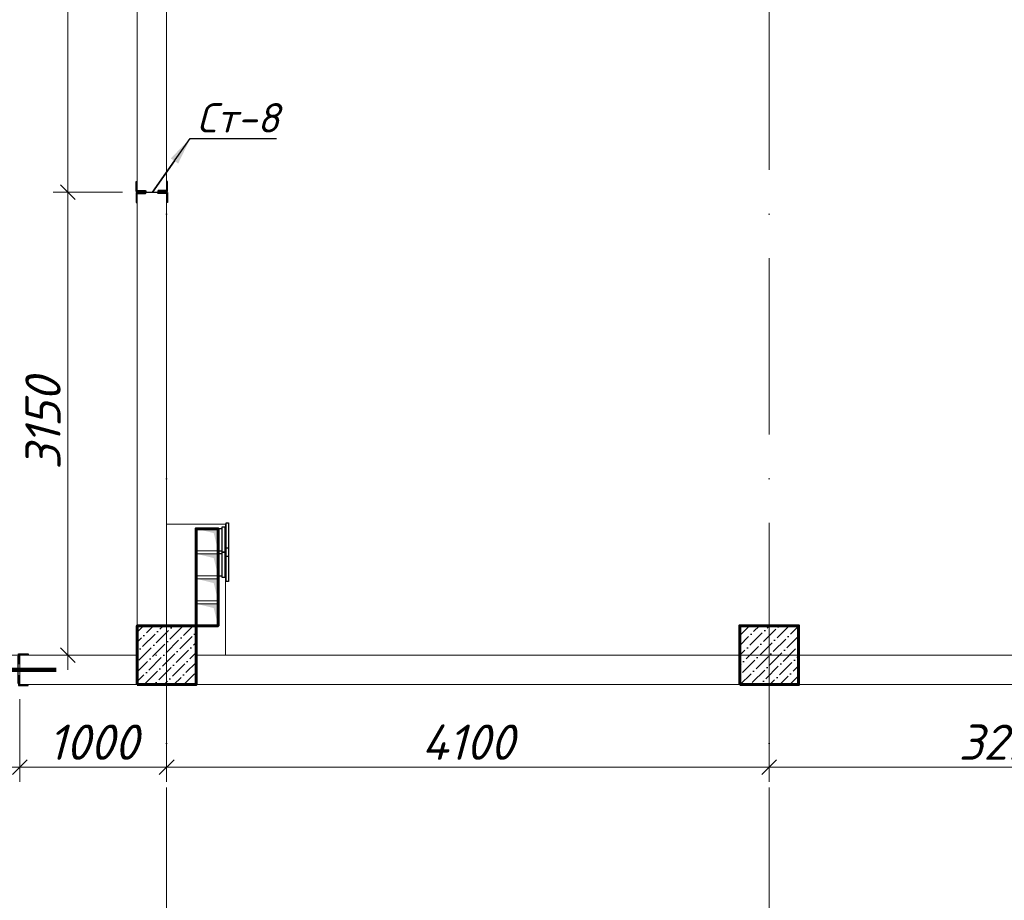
# Model space of a CAD drawing. Header units: millimetres. Extents: x 363306 to 7757304, y 1022887 to 1207196.
# Tile 173 of 256: x 983462 to 990162, y 1077143 to 1083133. Entities that reach past the tile are written whole.
import ezdxf
from ezdxf import colors
from ezdxf.entities.mleader import LeaderData, LeaderLine
from ezdxf.math import Vec2, Vec3

# ---------------------------------------------------------------- set-up
doc = ezdxf.new("R2010")
doc.units = ezdxf.units.MM
doc.linetypes.add('ACAD_ISO10W100', pattern=[18, 12, -3, 0, -3])
for name, color, linetype, lineweight in [('.', 7, 'Continuous', 15), ('5   0.30', 1, 'Continuous', 30), ('размеры', 12, 'Continuous', 15)]:
    doc.layers.add(name, color=color, linetype=linetype, lineweight=lineweight)
doc.layers.add('0 @ 100', color=7, linetype='Continuous')
doc.layers.add('kcd_tx', color=7, linetype='Continuous')
doc.styles.add('iso', font='isocpeur.TTF')
doc.styles.add('ISOCPEUR', font='isocpeur.TTF')
doc.styles.get("Standard").update_dxf_attribs({"font": 'isocpeui.ttf'})
doc.styles.add('ГОСТ 2.304', font='isocpeui.ttf')
doc.dimstyles.new('Санжар', dxfattribs={"dimtxt": 240, "dimasz": 200, "dimexe": 200, "dimexo": 200, "dimgap": 50, "dimtad": 1, "dimdec": 0, "dimtxsty": 'Standard', "dimblk": 'OBLIQUE', "dimcen": 2.5, "dimdle": 200, "dimclrd": 152, "dimclre": 152, "dimclrt": 152, "dimadec": 0, "dimazin": 0, "dimtfac": 1, "dimtdec": 0, "dimtmove": 0, "dimatfit": 3, "dimldrblk": 'OBLIQUE', "dimfxl": 0, "dimlwd": 0, "dimlwe": 0, "dimarcsym": 0})

# ---------------------------------------------------------------- blocks, each defined once
blk = doc.blocks.new('EBF')
at = {"color": 5, "lineweight": 30, "ltscale": 100}
for points in [[(1294386.3, 1827283.5), (1294536.3, 1827283.5), (1294536.3, 1827310.5), (1294386.3, 1827310.5)], [(1294346.3, 1827255.5), (1294576.3, 1827255.5), (1294576.3, 1827240.5), (1294346.3, 1827240.5)], [(1294373.8, 1827283.5), (1294548.8, 1827283.5), (1294548.8, 1827263.5), (1294373.8, 1827263.5)]]:
    blk.add_lwpolyline(points, close=True, dxfattribs=at)
blk = doc.blocks.new('*U25')
at = {"color": 0, "linetype": 'ByBlock', "lineweight": -2, "ltscale": 100}
blk.add_lwpolyline([(0, 0), (63, 0), (63, 2.7, 0.414214), (60.7, 5), (12, 5, -0.414214), (5, 12), (5, 60.7, 0.414214), (2.7, 63), (0, 63)], format="xyb", close=True, dxfattribs=at)
blk = doc.blocks.new('*U35')
at = {"color": 0, "linetype": 'ByBlock', "lineweight": -2, "ltscale": 100}
blk.add_lwpolyline([(0, 0), (63, 0), (63, 2.7, 0.414214), (60.7, 5), (12, 5, -0.414214), (5, 12), (5, 60.7, 0.414214), (2.7, 63), (0, 63)], format="xyb", close=True, dxfattribs=at)
blk = doc.blocks.new('*U434')
at = {"color": 0, "linetype": 'ByBlock', "lineweight": -2, "ltscale": 100}
blk.add_lwpolyline([(0, 0), (63, 0), (63, 2.7, 0.414214), (60.7, 5), (12, 5, -0.414214), (5, 12), (5, 60.7, 0.414214), (2.7, 63), (0, 63)], format="xyb", close=True, dxfattribs=at)
blk = doc.blocks.new('_Oblique')
at = {"color": 0, "linetype": 'ByBlock', "lineweight": -2}
blk.add_line((-0.5, -0.5), (0.5, 0.5), dxfattribs=at)
blk = doc.blocks.new('*D686')
at = {"layer": 'Defpoints', "color": 0, "lineweight": 25, "transparency": 16777216}
for p in [(983790.8, 1081960.4), (984262.3, 1081960.4), (984162.3, 1078810.4)]:
    blk.add_point(p, dxfattribs=at)
at = {"layer": 'kcd_tx', "lineweight": 0, "transparency": 16777216}
for p, q in [((983790.8, 1078710.4), (983790.8, 1082060.4)), ((984162.3, 1081960.4), (983690.8, 1081960.4)), ((984062.3, 1078810.4), (983690.8, 1078810.4))]:
    blk.add_line(p, q, dxfattribs=at)
at = {"layer": 'kcd_tx', "lineweight": 0, "transparency": 16777216, "xscale": 100, "yscale": 100, "zscale": 100}
for p, rotation in [((983790.8, 1081960.4), 90), ((983790.8, 1078810.4), 270)]:
    blk.add_blockref('_Oblique', p, dxfattribs=dict(at, rotation=rotation))
at = {"layer": 'kcd_tx', "lineweight": 30, "transparency": 16777216, "insert": (983620.8, 1080385.4), "char_height": 240, "attachment_point": 5, "rotation": 90}
blk.add_mtext('3150', dxfattribs=at)
blk = doc.blocks.new('*D687')
at = {"layer": 'Defpoints', "color": 0, "lineweight": 25, "transparency": 16777216}
for p in [(983790.8, 1085110.4), (984162.3, 1085110.4), (984262.3, 1081960.4)]:
    blk.add_point(p, dxfattribs=at)
at = {"layer": 'kcd_tx', "lineweight": 0, "transparency": 16777216}
for p, q in [((983790.8, 1081860.4), (983790.8, 1085210.4)), ((984062.3, 1085110.4), (983690.8, 1085110.4)), ((984162.3, 1081960.4), (983690.8, 1081960.4))]:
    blk.add_line(p, q, dxfattribs=at)
at = {"layer": 'kcd_tx', "lineweight": 0, "transparency": 16777216, "xscale": 100, "yscale": 100, "zscale": 100}
for p, rotation in [((983790.8, 1085110.4), 90), ((983790.8, 1081960.4), 270)]:
    blk.add_blockref('_Oblique', p, dxfattribs=dict(at, rotation=rotation))
at = {"layer": 'kcd_tx', "lineweight": 30, "transparency": 16777216, "insert": (983620.8, 1083535.4), "char_height": 240, "attachment_point": 5, "rotation": 90}
blk.add_mtext('3150', dxfattribs=at)
blk = doc.blocks.new('*D488')
at = {"layer": 'Defpoints', "color": 0, "lineweight": 25, "transparency": 16777216}
for p in [(982412.3, 1078610.4), (983462.3, 1078610.4), (983462.3, 1078048.3)]:
    blk.add_point(p, dxfattribs=at)
at = {"layer": 'kcd_tx', "lineweight": 0, "transparency": 16777216}
for p, q in [((982412.3, 1078510.4), (982412.3, 1077948.3)), ((983462.3, 1078510.4), (983462.3, 1077948.3)), ((982312.3, 1078048.3), (983562.3, 1078048.3))]:
    blk.add_line(p, q, dxfattribs=at)
at = {"layer": 'kcd_tx', "lineweight": 0, "transparency": 16777216, "xscale": 100, "yscale": 100, "zscale": 100, "rotation": 180}
blk.add_blockref('_Oblique', (982412.3, 1078048.3), dxfattribs=at)
at = {"layer": 'kcd_tx', "lineweight": 0, "transparency": 16777216, "xscale": 100, "yscale": 100, "zscale": 100}
blk.add_blockref('_Oblique', (983462.3, 1078048.3), dxfattribs=at)
at = {"layer": 'kcd_tx', "lineweight": 30, "transparency": 16777216, "insert": (982937.3, 1078218.3), "char_height": 240, "attachment_point": 5}
blk.add_mtext('1050', dxfattribs=at)
blk = doc.blocks.new('*D489')
at = {"layer": 'Defpoints', "color": 0, "lineweight": 25, "transparency": 16777216}
for p in [(983462.3, 1078610.4), (984462.3, 1078610.4), (984462.3, 1078048.3)]:
    blk.add_point(p, dxfattribs=at)
at = {"layer": 'kcd_tx', "lineweight": 0, "transparency": 16777216}
for p, q in [((983462.3, 1078510.4), (983462.3, 1077948.3)), ((984462.3, 1078510.4), (984462.3, 1077948.3)), ((983362.3, 1078048.3), (984562.3, 1078048.3))]:
    blk.add_line(p, q, dxfattribs=at)
at = {"layer": 'kcd_tx', "lineweight": 0, "transparency": 16777216, "xscale": 100, "yscale": 100, "zscale": 100, "rotation": 180}
blk.add_blockref('_Oblique', (983462.3, 1078048.3), dxfattribs=at)
at = {"layer": 'kcd_tx', "lineweight": 0, "transparency": 16777216, "xscale": 100, "yscale": 100, "zscale": 100}
blk.add_blockref('_Oblique', (984462.3, 1078048.3), dxfattribs=at)
at = {"layer": 'kcd_tx', "lineweight": 30, "transparency": 16777216, "insert": (983962.3, 1078218.3), "char_height": 240, "attachment_point": 5}
blk.add_mtext('1000', dxfattribs=at)
blk = doc.blocks.new('*D490')
at = {"layer": 'Defpoints', "color": 0, "lineweight": 25, "transparency": 16777216}
for p in [(984462.3, 1078610.4), (988562.3, 1078610.4), (988562.3, 1078048.3)]:
    blk.add_point(p, dxfattribs=at)
at = {"layer": 'kcd_tx', "lineweight": 0, "transparency": 16777216}
for p, q in [((984462.3, 1078510.4), (984462.3, 1077948.3)), ((988562.3, 1078510.4), (988562.3, 1077948.3)), ((984362.3, 1078048.3), (988662.3, 1078048.3))]:
    blk.add_line(p, q, dxfattribs=at)
at = {"layer": 'kcd_tx', "lineweight": 0, "transparency": 16777216, "xscale": 100, "yscale": 100, "zscale": 100, "rotation": 180}
blk.add_blockref('_Oblique', (984462.3, 1078048.3), dxfattribs=at)
at = {"layer": 'kcd_tx', "lineweight": 0, "transparency": 16777216, "xscale": 100, "yscale": 100, "zscale": 100}
blk.add_blockref('_Oblique', (988562.3, 1078048.3), dxfattribs=at)
at = {"layer": 'kcd_tx', "lineweight": 30, "transparency": 16777216, "insert": (986512.3, 1078218.3), "char_height": 240, "attachment_point": 5}
blk.add_mtext('4100', dxfattribs=at)
blk = doc.blocks.new('*D491')
at = {"layer": 'Defpoints', "color": 0, "lineweight": 25, "transparency": 16777216}
for p in [(988562.3, 1078610.4), (991812.3, 1078610.4), (991812.3, 1078048.3)]:
    blk.add_point(p, dxfattribs=at)
at = {"layer": 'kcd_tx', "lineweight": 0, "transparency": 16777216}
for p, q in [((988562.3, 1078510.4), (988562.3, 1077948.3)), ((991812.3, 1078510.4), (991812.3, 1077948.3)), ((988462.3, 1078048.3), (991912.3, 1078048.3))]:
    blk.add_line(p, q, dxfattribs=at)
at = {"layer": 'kcd_tx', "lineweight": 0, "transparency": 16777216, "xscale": 100, "yscale": 100, "zscale": 100, "rotation": 180}
blk.add_blockref('_Oblique', (988562.3, 1078048.3), dxfattribs=at)
at = {"layer": 'kcd_tx', "lineweight": 0, "transparency": 16777216, "xscale": 100, "yscale": 100, "zscale": 100}
blk.add_blockref('_Oblique', (991812.3, 1078048.3), dxfattribs=at)
at = {"layer": 'kcd_tx', "lineweight": 30, "transparency": 16777216, "insert": (990187.3, 1078218.3), "char_height": 240, "attachment_point": 5}
blk.add_mtext('3250', dxfattribs=at)
blk = doc.blocks.new('5TWE')
at = {"color": 116, "lineweight": 0, "true_color": 0x136734, "const_width": 30}
blk.add_lwpolyline([(671011.7, 1826860), (672561.7, 1826860)], dxfattribs=at)
at = {"layer": '5   0.30', "color": 5, "lineweight": 30, "ltscale": 200}
for p, q in [((671273.9, 1826952.1), (671273.9, 1826767.9)), ((672299.5, 1826952.1), (672299.5, 1826767.9))]:
    blk.add_line(p, q, dxfattribs=at)
at = {"layer": '5   0.30', "color": 5, "lineweight": 30, "ltscale": 200, "yscale": 1.05763968, "zscale": 1.05763968, "rotation": 180}
for p, xscale in [((671269.8, 1826968.4), 1.05763968), ((672303.5, 1826968.4), -1.05763968)]:
    blk.add_blockref('*U25', p, dxfattribs=dict(at, xscale=xscale))
at = {"layer": '5   0.30', "color": 5, "lineweight": 30, "ltscale": 200, "extrusion": (0, 0, -1), "yscale": 1.05763968, "zscale": -1.05763968}
for p, xscale in [((-671269.8, 1826753.5), 1.05763968), ((-672303.5, 1826753.5), -1.05763968)]:
    blk.add_blockref('*U25', p, dxfattribs=dict(at, xscale=xscale))
at = {"color": 18, "lineweight": 0, "true_color": 0x000000, "insert": (671463.5, 1827218.6), "char_height": 200, "width": 262.818, "attachment_point": 1}
blk.add_mtext('{\\C116;\\c3434259;Пм-1}', dxfattribs=at)
ml = blk.add_multileader_mtext('Standard')
ml.set_content('{\\fISOCPEUR|b0|i1|c204|p34;\\C5;Ст-6}', color=256, style='ISOCPEUR')
ml.set_leader_properties()
ml.build(insert=Vec2(0, 0))
ml.multileader.update_dxf_attribs({"text_left_attachment_type": 6, "text_right_attachment_type": 6, "dogleg_length": 0.208, "arrow_head_size": 187.5, "scale": 100})
ctx = ml.context
ctx.base_point, ctx.scale, ctx.char_height, ctx.arrow_head_size, ctx.landing_gap_size, ctx.plane_origin = Vec3(671509.9, 1827427), 100, 200, 187.5, 0, Vec3(675899.8, 1828882)
ctx.left_attachment, ctx.right_attachment, ctx.text_align_type = 6, 6, 1
notes = []
notes.append((ctx, [(1, (1, 1, 0), (672127.8, 1827427), (-1, 0), 20.8, [(2, [(671269.8, 1826968.4)], 0, []), (1, [(672322.3, 1826960), (672322.3, 1826960)], 0, [])])]))
ctx.mtext.insert, ctx.mtext.alignment, ctx.mtext.flow_direction = Vec3(671808.4, 1827667), 2, 5
for ctx, leaders in notes:
    for number, flags, end, landing, length, lines in leaders:
        leader = LeaderData()
        leader.index, (leader.has_last_leader_line, leader.has_dogleg_vector, leader.attachment_direction) = number, flags
        leader.last_leader_point, leader.dogleg_vector, leader.dogleg_length = Vec3(end), Vec3(landing), length
        for number, points, colour, breaks in lines:
            line = LeaderLine()
            line.index, line.vertices, line.color, line.breaks = number, Vec3.list(points), colors.encode_raw_color(colour), breaks
            leader.lines.append(line)
        ctx.leaders.append(leader)

msp = doc.modelspace()

# ---------------------------------------------------------------- hatches: boundary and pattern name
at = {"layer": '.', "lineweight": 0, "ltscale": 100, "transparency": 33554687}
h = msp.add_hatch(color=256, dxfattribs=at)
h.dxf.hatch_style = 1
h.paths.add_polyline_path([(984662.268, 1079670.387), (984812.268, 1079670.387), (984812.268, 1079520.387), (984782.216, 1079640.336)])
h = msp.add_hatch(color=256, dxfattribs=at)
h.dxf.hatch_style = 1
h.paths.add_polyline_path([(984662.268, 1079500.387), (984812.268, 1079500.387), (984812.268, 1079350.387), (984782.216, 1079470.336)])
h = msp.add_hatch(color=256, dxfattribs=at)
h.dxf.hatch_style = 1
h.paths.add_polyline_path([(984662.268, 1079330.387), (984812.268, 1079330.387), (984812.268, 1079180.387), (984782.216, 1079300.336)])
h = msp.add_hatch(color=256, dxfattribs=at)
h.dxf.hatch_style = 1
h.paths.add_polyline_path([(984662.268, 1079160.387), (984812.268, 1079160.387), (984812.268, 1079010.387), (984782.216, 1079130.336)])
at = {"ltscale": 100}
h = msp.add_hatch(dxfattribs=at)
h.set_pattern_fill('ANSI36', color=256, scale=15, style=0)
h.set_pattern_definition([(45, (-16059500.283, 10261840.387), (25.25697034, 92.60889125), [119.0625, -23.8125, 0, -23.8125])])
h.paths.add_polyline_path([(984662.268, 1079010.387), (984262.268, 1079010.387), (984262.268, 1078610.387), (984662.268, 1078610.387)])
h = msp.add_hatch(dxfattribs=at)
h.set_pattern_fill('ANSI36', color=256, scale=15, style=0)
h.set_pattern_definition([(45, (-16064200.283, 10261840.387), (25.25697034, 92.60889125), [119.0625, -23.8125, 0, -23.8125])])
h.paths.add_polyline_path([(988762.268, 1079010.387), (988362.268, 1079010.387), (988362.268, 1078610.387), (988762.268, 1078610.387)])

# ---------------------------------------------------------------- linework, layer by layer
at = {"color": 1, "linetype": 'ACAD_ISO10W100', "lineweight": 9, "ltscale": 100}
for p, q in [((984462.268, 1085110.387), (984462.268, 1066417.835)), ((988562.268, 1085110.387), (988562.268, 1066417.835)), ((998492.268, 1078810.387), (969088.863, 1078810.387))]:
    msp.add_line(p, q, dxfattribs=at)
at = {"lineweight": 0, "ltscale": 100}
for p, q in [((984262.268, 1079010.387), (984262.268, 1084910.387)), ((984462.268, 1079010.387), (984462.268, 1084910.387)), ((984262.268, 1078810.387), (983462.268, 1078810.387)), ((983462.268, 1078810.387), (983462.268, 1078610.387)), ((988362.268, 1078810.387), (984662.268, 1078810.387)), ((991812.268, 1078810.387), (988762.268, 1078810.387)), ((991812.268, 1078610.387), (983462.268, 1078610.387))]:
    msp.add_line(p, q, dxfattribs=at)
at = {"color": 18, "lineweight": 0, "true_color": 0x000000}
msp.add_line((984262.268, 1081960.387), (984462.268, 1081960.387), dxfattribs=at)
at = {"color": 116, "lineweight": 0, "ltscale": 100, "true_color": 0x136734}
msp.add_lwpolyline([(984462.268, 1079700.387), (984862.268, 1079700.387), (984862.268, 1078810.387)], dxfattribs=at)
at = {"lineweight": 0, "ltscale": 100}
for points in [[(984662.268, 1079670.387), (984812.268, 1079670.387), (984812.268, 1079520.387), (984662.268, 1079520.387)], [(984662.268, 1079500.387), (984812.268, 1079500.387), (984812.268, 1079350.387), (984662.268, 1079350.387)], [(984662.268, 1079330.387), (984812.268, 1079330.387), (984812.268, 1079180.387), (984662.268, 1079180.387)], [(984662.268, 1079160.387), (984812.268, 1079160.387), (984812.268, 1079010.387), (984662.268, 1079010.387)]]:
    msp.add_lwpolyline(points, close=True, dxfattribs=at)
at = {"color": 5, "lineweight": 60}
msp.add_lwpolyline([(984662.268, 1079010.387), (984812.268, 1079010.387), (984812.268, 1079670.387), (984662.268, 1079670.387)], close=True, dxfattribs=at)
at = {"layer": '5   0.30', "lineweight": 30, "ltscale": 200}
msp.add_line((984270.173, 1081960.387), (984454.362, 1081960.387), dxfattribs=at)
msp.add_line((984270.173, 1081960.387), (984454.362, 1081960.387), dxfattribs=at)
at = {"layer": 'размеры', "lineweight": 60, "ltscale": 5}
for points in [[(984262.268, 1078610.387), (984662.268, 1078610.387), (984662.268, 1079010.387), (984262.268, 1079010.387)], [(988362.268, 1078610.387), (988762.268, 1078610.387), (988762.268, 1079010.387), (988362.268, 1079010.387)]]:
    msp.add_lwpolyline(points, close=True, dxfattribs=at)

# ---------------------------------------------------------------- block references
at = {"color": 2, "lineweight": 0, "rotation": 90.00000000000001}
for p in [(2812122.746, -214865.924), (2812122.746, -215035.924)]:
    msp.add_blockref('EBF', p, dxfattribs=at)
at = {"color": 18, "lineweight": 30, "true_color": 0x000000}
msp.add_blockref('5TWE', (311150.601, -748149.583), dxfattribs=at)
at = {"layer": '5   0.30', "lineweight": 30, "ltscale": 200, "yscale": 1.05763968, "zscale": 1.05763968}
for name, p, xscale, rotation in [('*U35', (984253.836, 1081964.466), -1.05763968, 270), ('*U35', (984468.688, 1081964.466), 1.05763968, 89.99999999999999), ('*U434', (984253.836, 1081956.308), 1.05763968, 270)]:
    msp.add_blockref(name, p, dxfattribs=dict(at, xscale=xscale, rotation=rotation))
at = {"layer": '5   0.30', "lineweight": 30, "ltscale": 200, "extrusion": (0, 0, -1), "xscale": 1.05763968, "yscale": 1.05763968, "zscale": -1.05763968, "rotation": 270}
msp.add_blockref('*U434', (-984468.688, 1081956.308), dxfattribs=at)

# ---------------------------------------------------------------- texts
at = {"lineweight": 9, "insert": (954613.151, 1083015.009), "char_height": 400, "width": 9717.00309, "attachment_point": 1, "style": 'iso'}
msp.add_mtext('\\pi1764.372;{\\fISOCPEUR|b0|i1|c204|p34;Примерных вид для\\P\\pi488.236;стена монтажа (Газоблок)}', dxfattribs=at)
at = {"layer": '0 @ 100', "color": 7, "insert": (761996.908, 1075986.433), "char_height": 318.940213, "width": 19697.5359, "attachment_point": 4, "style": 'ГОСТ 2.304'}
msp.add_mtext('\\pi5457.36288;{\\fISOCPEUR|b1|i1|c204|p34;Характеристика участка строительства:\\P\\pi0;\\P}Расчетная зимняя температура воздух 15 °С.\\PСкоростной напор ветра   - 38кг/м2.\\PВес снегового покрова    - 50кг/м2.\\PКлассификация зданий по функциональной пожарной опасности - Ф 4.1 \\PКоэффициент надежности по назначению - 0.95\\P\\P^IПроектом разработано подъёмник для мало мобильных граждан населения грузоподъемностью 250 кг. скоростью 0,25 см/с. Двери шахт подъёмника противопожарные с пределом огнестойкости El 30. Подъёмники оборудованы кабинами габаритами 1500х1500 мм, ширина дверей кабины обеспечивает проезд инвалидной коляски. Для экстренных случаев подъёмник оснащен дополнительным аккумулятором и механическим спуском для безопасного спуска пассажира в нулевую отметку. Так же в дверях подъёмника установлены замки датчики которые открываются с ключевыми картами, чтобы открыть двери подъёмника.\\P^IС внешней и внутренней стороны наружных стен предусмотрено обшивка из аквапанелей толщиной 12,5мм с утеплением из минераловатной ваты на кварцевой основе, А =0,040 Вт/мС, толщиной 100мм. (по теплотехническому расчету). Наружная отделка из органическое стекло.\\P^IПодрядчик обязан предоставить заказчику сертификаты соответствия и пожарной безопасности на фасадную систему и все применяемые в данной системе материалы и изделия.\\PКонструкции, изделия и материалы применены по действующим стандартам, ТУ, сертификатам. На путях эвакуации используются отделочные материалы, соответствующие требованиям п. 5.25 ШНК 2.01.02-04.\\PОтделка стен с внутренней стороны окраска водоэмульсионными красками светлых тонов. Во внутренней и наружной отделке использованы современные отделочные материалы используемые на территории Республики Узбекистан.\\P^IКрыша - скатная из металлических профилированных листов с полимерными покрытиями с обеих сторон толщ.0,55мм по металлическим конструкциям.\\P^IПо периметру наружных стен устраивается бетонная отмостка. Бетон кл.В 7,5 шириной 1000 мм, толщиной 50 мм по гравийному основанию толщиной 100 мм -150 мм.\\P^IВсе строительно-монтажные работы вести согласно указаний соответствующих строительных норм и проекта производства работ (П.П.Р.) на основании ШНК 3.01.01 - 03 и КМК 3.01.02 - 00.', dxfattribs=at)

# ---------------------------------------------------------------- dimensions: what is measured, and where the dimension line sits
at = {"layer": 'kcd_tx', "color": 244, "lineweight": 30, "true_color": 0x991b1e}
for base, p1, p2, picture, middle in [((983790.819, 1085110.387), (984262.268, 1081960.387), (984162.268, 1085110.387), '*D687', (983620.819, 1083535.387)), ((983790.819, 1081960.387), (984162.268, 1078810.387), (984262.268, 1081960.387), '*D686', (983620.819, 1080385.387))]:
    dim = msp.add_linear_dim(base=base, p1=p1, p2=p2, angle=90, dimstyle='Санжар', override={"dimasz": 100, "dimexe": 100, "dimexo": 100, "dimdle": 100, "dimclrd": 256, "dimclre": 256, "dimclrt": 256, "dimtmove": 1, "dimfxl": 0, "dimarcsym": 2}, dxfattribs=at)
    dim.commit()
    dim.dimension.update_dxf_attribs({"geometry": picture, "text_midpoint": middle})
for base, p1, p2, picture, middle in [((983462.268, 1078048.331), (982412.268, 1078610.387), (983462.268, 1078610.387), '*D488', (982937.268, 1078218.331)), ((984462.268, 1078048.331), (983462.268, 1078610.387), (984462.268, 1078610.387), '*D489', (983962.268, 1078218.331)), ((988562.268, 1078048.331), (984462.268, 1078610.387), (988562.268, 1078610.387), '*D490', (986512.268, 1078218.331)), ((991812.268, 1078048.331), (988562.268, 1078610.387), (991812.268, 1078610.387), '*D491', (990187.268, 1078218.331))]:
    dim = msp.add_linear_dim(base=base, p1=p1, p2=p2, dimstyle='Санжар', override={"dimasz": 100, "dimexe": 100, "dimexo": 100, "dimdle": 100, "dimclrd": 256, "dimclre": 256, "dimclrt": 256, "dimtmove": 1, "dimfxl": 0, "dimarcsym": 2}, dxfattribs=at)
    dim.commit()
    dim.dimension.update_dxf_attribs({"geometry": picture, "text_midpoint": middle})

# ---------------------------------------------------------------- leaders
ml = msp.add_multileader_mtext('Standard')
ml.set_content('{\\fISOCPEUR|b0|i1|c204|p34;\\C5;Ст-8}', color=256, style='ISOCPEUR')
ml.set_leader_properties()
ml.build(insert=Vec2(0, 0))
ml.multileader.update_dxf_attribs({"text_left_attachment_type": 6, "text_right_attachment_type": 6, "dogleg_length": 0.208, "arrow_head_size": 187.5, "scale": 100})
ctx = ml.context
ctx.base_point, ctx.scale, ctx.char_height, ctx.arrow_head_size, ctx.landing_gap_size, ctx.plane_origin = Vec3(984644.145, 1082325.166), 100, 200, 187.5, 0, Vec3(988949.528, 1080927.553)
ctx.left_attachment, ctx.right_attachment, ctx.text_align_type = 6, 6, 1
notes = []
notes.append((ctx, [(0, (1, 1, 0), (984623.326, 1082325.166), (1, 0), 20.819, [(1, [(984623.326, 1082325.166), (984366.971, 1081960.387), (984366.971, 1081960.387)], 0, [])])]))
ctx.mtext.insert, ctx.mtext.alignment, ctx.mtext.flow_direction = Vec3(984948.615, 1082565.166), 2, 5
ml = msp.add_multileader_mtext('Standard')
ml.set_content('{\\fISOCPEUR|b0|i1|c204|p34;\\C5;Ст-8}', color=256, style='ISOCPEUR')
ml.set_leader_properties()
ml.build(insert=Vec2(0, 0))
ml.multileader.update_dxf_attribs({"text_left_attachment_type": 6, "text_right_attachment_type": 6, "dogleg_length": 0.208, "arrow_head_size": 187.5, "scale": 100})
ctx = ml.context
ctx.base_point, ctx.scale, ctx.char_height, ctx.arrow_head_size, ctx.landing_gap_size, ctx.plane_origin = Vec3(977054.667, 1079315.166), 100, 200, 187.5, 0, Vec3(973479.711, 1077677.553)
ctx.left_attachment, ctx.right_attachment, ctx.text_align_type = 6, 6, 1
notes.append((ctx, [(0, (1, 1, 0), (977684.425, 1079315.166), (-1, 0), 20.819, [(1, [(977684.425, 1079315.166), (978062.268, 1078710.387), (978062.268, 1078710.387)], 0, [])])]))
ctx.mtext.insert, ctx.mtext.width, ctx.mtext.alignment, ctx.mtext.flow_direction = Vec3(977359.136, 1079555.166), 760.27741, 2, 5
ml = msp.add_multileader_mtext('Standard')
ml.set_content('{\\fISOCPEUR|b0|i1|c204|p34;\\C5;Ст-8}', color=256, style='ISOCPEUR')
ml.set_leader_properties()
ml.build(insert=Vec2(0, 0))
ml.multileader.update_dxf_attribs({"text_left_attachment_type": 6, "text_right_attachment_type": 6, "dogleg_length": 0.208, "arrow_head_size": 187.5, "scale": 100})
ctx = ml.context
ctx.base_point, ctx.scale, ctx.char_height, ctx.arrow_head_size, ctx.landing_gap_size, ctx.plane_origin = Vec3(1022054.667, 1079315.166), 100, 200, 187.5, 0, Vec3(1018479.711, 1077677.553)
ctx.left_attachment, ctx.right_attachment, ctx.text_align_type = 6, 6, 1
notes.append((ctx, [(0, (1, 1, 0), (1022684.425, 1079315.166), (-1, 0), 20.819, [(1, [(1022684.425, 1079315.166), (1023062.268, 1078710.387), (1023062.268, 1078710.387)], 0, [])])]))
ctx.mtext.insert, ctx.mtext.width, ctx.mtext.alignment, ctx.mtext.flow_direction = Vec3(1022359.136, 1079555.166), 760.27741, 2, 5
for ctx, leaders in notes:
    for number, flags, end, landing, length, lines in leaders:
        leader = LeaderData()
        leader.index, (leader.has_last_leader_line, leader.has_dogleg_vector, leader.attachment_direction) = number, flags
        leader.last_leader_point, leader.dogleg_vector, leader.dogleg_length = Vec3(end), Vec3(landing), length
        for number, points, colour, breaks in lines:
            line = LeaderLine()
            line.index, line.vertices, line.color, line.breaks = number, Vec3.list(points), colors.encode_raw_color(colour), breaks
            leader.lines.append(line)
        ctx.leaders.append(leader)

doc.saveas('drawing.dxf')
